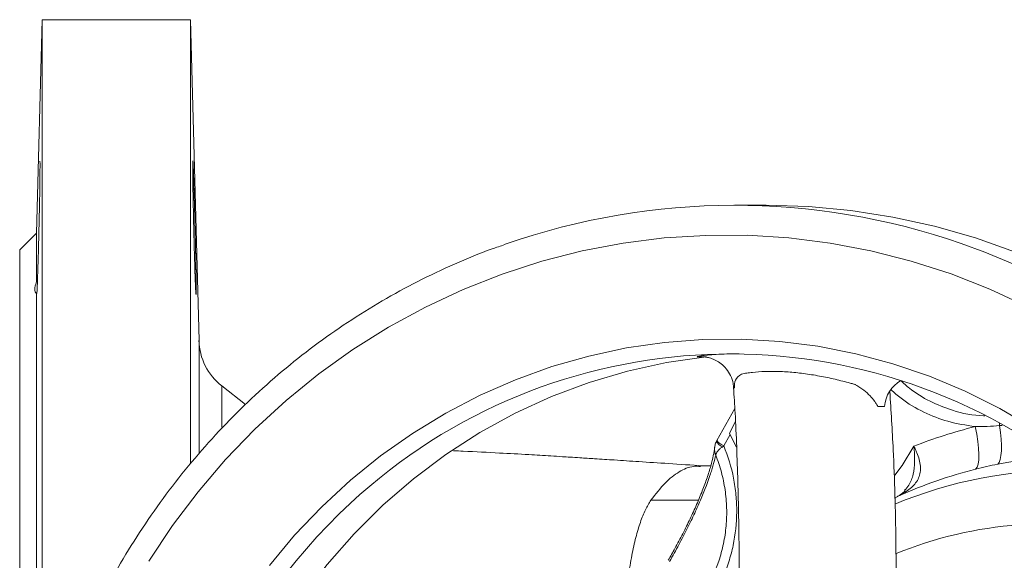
# Model space of a CAD drawing. Header units: millimetres. Extents: x -11 to 389, y 20 to 311.
# Tile 9 of 15: x -11 to 122, y 217 to 290. Entities that reach past the tile are written whole.
import ezdxf

# ---------------------------------------------------------------- set-up
doc = ezdxf.new("R2010")
doc.units = ezdxf.units.MM

msp = doc.modelspace()

# ---------------------------------------------------------------- linework, layer by layer
at = {"color": 7, "linetype": 'Continuous', "lineweight": 15}
for p, q in [((-7.71, 290.11), (-8.46, 261.35)), ((12.29, 290.11), (-7.71, 290.11)), ((-7.71, 191.44), (-7.71, 290.11)), ((13.43, 246.88), (12.29, 290.11)), ((12.29, 290.11), (12.29, 230.38)), ((89.74, 265.11), (85.6, 265.11)), ((-8.46, 261.35), (-10.71, 259.11)), ((-8.46, 254.78), (-8.46, 261.35)), ((-10.71, 174.4), (-10.71, 259.11)), ((-8.46, 203.78), (-8.46, 253.24)), ((19.71, 238.28), (16.5, 240.78)), ((85.64, 237.75), (83.22, 233.43)), ((105.8, 238), (104.91, 238)), ((84.92, 234.39), (85.72, 236.03)), ((85.86, 232.51), (84.92, 234.39)), ((82.4, 230.03), (81.01, 230.03)), ((107.75, 225.98), (107.17, 225.64))]:
    msp.add_line(p, q, dxfattribs=at)
at = {"color": 8, "linetype": 'Continuous', "lineweight": 15}
for p, q in [((13.43, 231.79), (13.43, 246.88)), ((16.5, 240.78), (16.5, 235.23)), ((121.3, 235.45), (121.66, 235.46)), ((85, 234.23), (84.14, 232.7)), ((74.34, 225.39), (80.74, 225.39))]:
    msp.add_line(p, q, dxfattribs=at)
at = {"color": 7, "linetype": 'Continuous', "lineweight": 15, "flags": 128}
for points in [[(89.74, 265.11), (89.86, 265.11), (95.58, 264.93), (101.28, 264.39), (106.94, 263.51), (112.54, 262.28), (118.06, 260.71), (123.48, 258.81)], [(6.67, 217.19), (9.85, 221.96), (13.3, 226.53), (17.01, 230.87), (20.97, 234.97), (25.16, 238.82), (29.57, 242.4), (34.18, 245.7), (38.97, 248.7), (43.93, 251.4), (49.04, 253.78), (54.27, 255.84), (59.62, 257.57), (65.06, 258.96), (70.57, 260.01), (76.13, 260.71), (81.72, 261.06), (87.32, 261.07), (92.91, 260.72), (98.47, 260.02), (103.98, 258.98), (109.42, 257.6), (114.77, 255.87), (120.01, 253.82), (125.12, 251.44)], [(22.94, 216.61), (26.32, 220.68), (29.96, 224.5), (33.83, 228.07), (37.91, 231.37), (42.2, 234.39), (46.67, 237.11), (51.3, 239.52), (56.07, 241.62), (60.96, 243.38), (65.96, 244.81), (71.03, 245.9), (76.17, 246.64), (81.34, 247.04), (86.52, 247.08), (91.69, 246.78), (96.84, 246.12), (101.93, 245.11), (106.95, 243.77), (111.87, 242.08), (116.67, 240.07), (121.34, 237.74), (125.85, 235.09)], [(15.55, 187.47), (17.24, 192.76), (19.27, 197.92), (21.65, 202.92), (24.36, 207.74), (27.38, 212.35), (30.71, 216.73), (34.32, 220.85), (38.2, 224.71), (42.34, 228.28), (46.7, 231.55), (51.27, 234.49), (56.03, 237.09), (60.95, 239.35), (66.01, 241.24), (71.19, 242.77), (76.45, 243.92), (81.79, 244.68)], [(118.08, 229.56), (118.28, 229.83), (118.43, 230.26), (118.51, 230.84), (118.53, 231.56), (118.49, 232.39), (118.39, 233.31), (118.23, 234.29), (118.02, 235.3)], [(121.3, 235.45), (121.43, 234.51), (121.52, 233.61), (121.56, 232.78), (121.56, 232.03), (121.5, 231.39), (121.4, 230.87), (121.25, 230.48), (121.07, 230.24)]]:
    msp.add_lwpolyline(points, dxfattribs=at)
at = {"color": 8, "linetype": 'Continuous', "lineweight": 15, "flags": 128}
for points in [[(116.16, 259.97), (119.34, 258.81), (124.64, 256.58)], [(121.3, 235.45), (121.29, 235.64), (121.29, 235.78)], [(107.2, 228.78), (108.19, 230.07), (109.76, 232.66)]]:
    msp.add_lwpolyline(points, dxfattribs=at)
at = {"color": 7, "linetype": 'Continuous', "lineweight": 15}
for centre, radius, start, end in [((85.6, 171.6), 93.51, 70.9293, 109.2894), ((21.42, 247.09), 8, 181.5, 232), ((85.07, 169.73), 75.35, 51.8717, 132.8345), ((110.3, 237.64), 4.51, 120.7255, 175.3864), ((134.62, 169.32), 68.04, 104.1263, 111.4357), ((133.36, 168.89), 62.57, 104.1306, 114.1603)]:
    msp.add_arc(centre, radius, start, end, dxfattribs=at)
at = {"color": 8, "linetype": 'Continuous', "lineweight": 15}
for centre, radius, start, end in [((84.54, 233.94), 1.49, 203.71, 247.3136), ((85.2, 234.98), 2.52, 218.0784, 245.1249), ((130.34, 169.16), 60.31, 89.3944, 112.5837), ((108.95, 225.37), 1.22, 100.6552, 126.6087), ((89.49, 165.11), 81.74, 132.9071, 227.6976), ((127.63, 168.79), 53.4, 75.5444, 112.398)]:
    msp.add_arc(centre, radius, start, end, dxfattribs=at)
at = {"color": 7, "linetype": 'Continuous', "lineweight": 15}
for points, knots in [([(-8.44, 253.24), (-8.44, 253.22), (-8.42, 253.14), (-8.37, 254.11), (-8.3, 255.99), (-8.22, 258.6), (-8.14, 261.61), (-8.07, 264.67), (-8.02, 267.44), (-8, 269.59), (-7.99, 270.92), (-8.01, 271), (-8.01, 271.04)], [0, 0, 0, 0, 0.052756, 0.160102, 0.267476, 0.374887, 0.482318, 0.589744, 0.697145, 0.804514, 0.911855, 1, 1, 1, 1]), ([(12.71, 268.89), (12.73, 268.05), (12.75, 267.6), (12.77, 266.87), (12.78, 266.61), (12.79, 266.09), (12.8, 265.82), (12.82, 265.01), (12.84, 264.44), (12.87, 263.29), (12.88, 262.69), (12.91, 261.52), (12.93, 260.94), (12.95, 260.07), (12.95, 259.78), (12.97, 259.21), (12.98, 258.66), (12.99, 258.13), (13, 257.61), (13.01, 257.36), (13.02, 256.62), (13.03, 256.16), (13.04, 255.54), (13.04, 255.34), (13.04, 254.97), (13.05, 254.79), (13.05, 254.3), (13.05, 254.03), (13.05, 253.69), (13.05, 253.59), (13.05, 253.42), (13.05, 253.34), (13.04, 253.17), (13.04, 253.11), (13.03, 253.12), (13.02, 253.17), (13.01, 253.35), (13, 253.42), (12.99, 253.59), (12.98, 253.69), (12.97, 254.03), (12.95, 254.31), (12.93, 254.96), (12.91, 255.34), (12.88, 256.17), (12.87, 256.62), (12.85, 257.36), (12.84, 257.62), (12.82, 258.14), (12.81, 258.67), (12.79, 259.22), (12.78, 259.78), (12.77, 260.07), (12.75, 260.94), (12.73, 261.53), (12.71, 262.41), (12.71, 262.7), (12.69, 263.29), (12.69, 263.58), (12.67, 264.45), (12.66, 265.01), (12.64, 265.83), (12.64, 266.1), (12.63, 266.62), (12.62, 266.87), (12.61, 267.6), (12.6, 268.06), (12.59, 268.9), (12.59, 269.27), (12.58, 269.76), (12.58, 269.91), (12.58, 270.19), (12.58, 270.32), (12.58, 270.66), (12.58, 270.83), (12.59, 271.06), (12.59, 271.11), (12.6, 271.11), (12.61, 271.06), (12.62, 270.89), (12.63, 270.81), (12.64, 270.64), (12.64, 270.54), (12.66, 270.21), (12.67, 269.93), (12.69, 269.27), (12.71, 268.89), (12.73, 268.05)], [-0.03125, -0.03125, 0, 0, 0.03125, 0.03125, 0.046875, 0.046875, 0.0625, 0.0625, 0.09375, 0.09375, 0.125, 0.125, 0.15625, 0.15625, 0.171875, 0.171875, 0.1875, 0.203125, 0.203125, 0.21875, 0.21875, 0.25, 0.25, 0.265625, 0.265625, 0.28125, 0.28125, 0.3125, 0.3125, 0.328125, 0.328125, 0.34375, 0.34375, 0.375, 0.375, 0.40625, 0.40625, 0.421875, 0.421875, 0.4375, 0.4375, 0.46875, 0.46875, 0.5, 0.5, 0.53125, 0.53125, 0.546875, 0.546875, 0.5625, 0.578125, 0.578125, 0.59375, 0.59375, 0.625, 0.625, 0.640625, 0.640625, 0.65625, 0.65625, 0.6875, 0.6875, 0.703125, 0.703125, 0.71875, 0.71875, 0.75, 0.75, 0.78125, 0.78125, 0.796875, 0.796875, 0.8125, 0.8125, 0.84375, 0.84375, 0.875, 0.875, 0.90625, 0.90625, 0.921875, 0.921875, 0.9375, 0.9375, 0.96875, 0.96875, 1, 1, 1.03125, 1.03125]), ([(54.64, 259.81), (54.07, 259.62), (51.77, 258.86), (47.84, 257.22), (42.89, 254.89), (38.08, 252.27), (33.42, 249.37), (28.92, 246.21), (24.6, 242.79), (20.48, 239.12), (16.56, 235.22), (12.86, 231.1), (9.39, 226.77), (6.16, 222.24), (3.18, 217.54), (0.46, 212.67), (-2, 207.64), (-4.17, 202.49), (-6.06, 197.21), (-7.66, 191.83), (-8.97, 186.37), (-9.95, 180.94), (-10.48, 176.83), (-10.69, 174.58), (-10.73, 174.09)], [0, 0, 0, 0, 0.016178, 0.064815, 0.113457, 0.162102, 0.210752, 0.259408, 0.308068, 0.356734, 0.405405, 0.454081, 0.502763, 0.55145, 0.600143, 0.64884, 0.697542, 0.746248, 0.794957, 0.843671, 0.892387, 0.941106, 0.987269, 1, 1, 1, 1]), ([(-8.46, 254.78), (-8.62, 254.39), (-8.71, 254.06), (-8.71, 253.67), (-8.68, 253.56), (-8.6, 253.37), (-8.54, 253.3), (-8.46, 253.24)], [0, 0, 0, 0, 0.5, 0.5, 0.75, 0.75, 1, 1, 1, 1]), ([(81.09, 244.84), (81.11, 244.84), (81.28, 244.87), (81.93, 244.94), (83.09, 245.03), (84.55, 245.1), (85.65, 245.1), (86.21, 245.1)], [0, 0, 0, 0, 0.022713, 0.26517, 0.50222, 0.746367, 1, 1, 1, 1]), ([(81.37, 244.7), (81.37, 244.71), (81.36, 244.71), (81.52, 244.7), (81.86, 244.65), (82.43, 244.52), (83.11, 244.23), (83.84, 243.76), (84.54, 243.08), (85.1, 242.19), (85.43, 241.29), (85.45, 240.7), (85.45, 240.49)], [0, 0, 0, 0, 0.04089, 0.112088, 0.176646, 0.265011, 0.370557, 0.48627, 0.618531, 0.763486, 0.914774, 1, 1, 1, 1]), ([(101.92, 240.94), (101.91, 240.95), (101.91, 240.95), (101.9, 240.95), (101.88, 240.95), (101.85, 240.96), (101.78, 240.98), (101.63, 241.03), (101.35, 241.11), (101.1, 241.18), (100.6, 241.31), (100.26, 241.4), (99.58, 241.57), (99.24, 241.66), (98.54, 241.81), (98.19, 241.89), (97.13, 242.1), (96.41, 242.23), (95.34, 242.39), (94.99, 242.44), (94.28, 242.52), (93.94, 242.56), (92.91, 242.66), (92.24, 242.7), (91.25, 242.73), (90.93, 242.74), (90.3, 242.74), (89.99, 242.73), (89.1, 242.7), (88.54, 242.66), (87.75, 242.57), (87.49, 242.54), (87.12, 242.49), (87, 242.47), (86.76, 242.43), (86.64, 242.4), (86.53, 242.38)], [0, 0, 0, 0, 0.000977, 0.000977, 0.001953, 0.003906, 0.007812, 0.015625, 0.03125, 0.0625, 0.0625, 0.125, 0.125, 0.1875, 0.1875, 0.25, 0.25, 0.375, 0.375, 0.4375, 0.4375, 0.5, 0.5, 0.625, 0.625, 0.6875, 0.6875, 0.75, 0.75, 0.875, 0.875, 0.9375, 0.9375, 0.96875, 0.96875, 1, 1, 1, 1]), ([(85.46, 240.53), (85.54, 239.4), (85.8, 235.32), (86.06, 227.95), (86.25, 218.46), (86.23, 208.7), (86.04, 198.91), (85.76, 192.32), (85.62, 189.1)], [0, 0, 0, 0, 0.0719, 0.258672, 0.446074, 0.633679, 0.821062, 1, 1, 1, 1]), ([(104.91, 238), (104.91, 238), (104.91, 238.01), (104.9, 238.01), (104.9, 238.01), (104.9, 238.03), (104.88, 238.05), (104.86, 238.1), (104.81, 238.2), (104.76, 238.28), (104.65, 238.46), (104.57, 238.58), (104.31, 238.95), (104.1, 239.2), (103.61, 239.71), (103.33, 239.96), (102.85, 240.34), (102.68, 240.46), (102.32, 240.71), (102.12, 240.83), (101.92, 240.94)], [0, 0, 0, 0, 0.001953, 0.001953, 0.003906, 0.007812, 0.015625, 0.03125, 0.0625, 0.125, 0.125, 0.25, 0.25, 0.5, 0.5, 0.75, 0.75, 0.875, 0.875, 1, 1, 1, 1]), ([(106.77, 186.89), (106.93, 190.63), (107.24, 198.13), (107.42, 209.16), (107.37, 220.57), (107.1, 230.95), (106.69, 237.42), (106.53, 240.02)], [0, 0, 0, 0, 0.200895, 0.402507, 0.604267, 0.841452, 1, 1, 1, 1]), ([(82.92, 232.52), (82.87, 232.16), (82.76, 231.43), (82.42, 230.03), (81.92, 228.44), (81.29, 226.69), (80.52, 224.83), (79.63, 222.89), (78.65, 220.9), (77.66, 219.02), (76.97, 217.82), (76.67, 217.29)], [0, 0, 0, 0, 0.11888, 0.241174, 0.361651, 0.478711, 0.59235, 0.702503, 0.810653, 0.916179, 1, 1, 1, 1]), ([(83.19, 233.33), (83.14, 233.24), (83, 232.99), (82.96, 232.71), (82.93, 232.54)], [0, 0, 0, 0, 0.376409, 1, 1, 1, 1]), ([(83.96, 232.57), (83.83, 232.48), (83.71, 232.38), (83.5, 232.19), (83.41, 232.09), (83.25, 231.9), (83.19, 231.81), (83.1, 231.63), (83.07, 231.55), (83.06, 231.47)], [0, 0, 0, 0, 0.25, 0.25, 0.5, 0.5, 0.75, 0.75, 1, 1, 1, 1]), ([(83.24, 233.45), (83.22, 233.43), (83.2, 233.39), (83.18, 233.35), (83.18, 233.34)], [0, 0, 0, 0, 0.643653, 1, 1, 1, 1]), ([(84.14, 232.7), (84.73, 231.29), (85.17, 229.84), (85.61, 227.61), (85.72, 226.86), (85.86, 225.34), (85.9, 224.57), (85.88, 222.3), (85.72, 220.79), (85.33, 218.93), (85.24, 218.55), (85.04, 217.82), (84.93, 217.45), (84.58, 216.37), (84.32, 215.67), (84.01, 214.98)], [0, 0, 0, 0, 0.25, 0.25, 0.375, 0.375, 0.5, 0.5, 0.75, 0.75, 0.8125, 0.8125, 0.875, 0.875, 1, 1, 1, 1]), ([(108.73, 226.57), (108.98, 226.74), (109.22, 226.91), (109.65, 227.29), (109.84, 227.49), (110.17, 227.92), (110.31, 228.15), (110.51, 228.63), (110.58, 228.88), (110.64, 229.29), (110.65, 229.43), (110.65, 229.71), (110.65, 229.85), (110.61, 230.28), (110.56, 230.57), (110.4, 231.17), (110.3, 231.47), (110.12, 231.91), (110.05, 232.06), (109.91, 232.36), (109.84, 232.51), (109.76, 232.66)], [0, 0, 0, 0, 0.125, 0.125, 0.25, 0.25, 0.375, 0.375, 0.5, 0.5, 0.5625, 0.5625, 0.625, 0.625, 0.75, 0.75, 0.875, 0.875, 0.9375, 0.9375, 1, 1, 1, 1]), ([(81.34, 230.02), (79.78, 230.12), (76.91, 230.31), (72.93, 230.57), (69.62, 230.79), (66.97, 230.96), (64.98, 231.09), (63.52, 231.18), (62.22, 231.26), (60.38, 231.38), (57.58, 231.55), (53.66, 231.76), (50.28, 231.94), (48.17, 232.03), (47.73, 232.05)], [0, 0, 0, 0, 0.140946, 0.261288, 0.36092, 0.440135, 0.499405, 0.539219, 0.569584, 0.616049, 0.704281, 0.82073, 0.962705, 1, 1, 1, 1]), ([(83.06, 231.47), (82.99, 231.12), (82.89, 230.73), (82.72, 230.1), (82.66, 229.88), (82.52, 229.42), (82.44, 229.18), (82.04, 227.96), (81.62, 226.85), (80.97, 225.3), (80.83, 224.98), (80.54, 224.33), (80.39, 224), (79.92, 222.99), (79.59, 222.3), (79.05, 221.22), (78.86, 220.85), (78.48, 220.12), (78.28, 219.75), (77.69, 218.64), (77.27, 217.89), (76.84, 217.14)], [0, 0, 0, 0, 0.125, 0.125, 0.1875, 0.1875, 0.25, 0.25, 0.5, 0.5, 0.5625, 0.5625, 0.625, 0.625, 0.75, 0.75, 0.8125, 0.8125, 0.875, 0.875, 1, 1, 1, 1]), ([(81.37, 212.85), (82.24, 214.21), (82.94, 215.66), (83.59, 217.56), (83.71, 217.95), (83.92, 218.73), (84.02, 219.13), (84.27, 220.33), (84.39, 221.13), (84.53, 222.73), (84.56, 223.54), (84.51, 225.16), (84.44, 225.98), (84.2, 227.59), (84.04, 228.38), (83.61, 229.95), (83.36, 230.72), (83.06, 231.47)], [0, 0, 0, 0, 0.25, 0.25, 0.3125, 0.3125, 0.375, 0.375, 0.5, 0.5, 0.625, 0.625, 0.75, 0.75, 0.875, 0.875, 1, 1, 1, 1]), ([(74.34, 225.39), (74.97, 226.21), (76.21, 227.84), (78.13, 229.28), (79.74, 230.01), (80.69, 229.95), (81.01, 229.94)], [0, 0, 0, 0, 0.291498, 0.577719, 0.860527, 1, 1, 1, 1]), ([(108.22, 226.35), (108.14, 226.29), (107.91, 226.11), (107.64, 225.93), (107.54, 225.88), (107.51, 225.86)], [0, 0, 0, 0, 0.294743, 0.781896, 1, 1, 1, 1]), ([(108.73, 226.57), (108.56, 226.46), (108.39, 226.35), (108.06, 226.15), (107.9, 226.06), (107.75, 225.98)], [0, 0, 0, 0, 0.5, 0.5, 1, 1, 1, 1]), ([(108.57, 226.68), (108.56, 226.67), (108.51, 226.59), (108.41, 226.47), (108.22, 226.35), (108.22, 226.35)], [0, 0, 0, 0, 0.130918, 0.966339, 1, 1, 1, 1]), ([(70.45, 206.33), (70.49, 207.07), (70.61, 209.02), (70.89, 211.99), (71.28, 215.16), (71.74, 217.96), (72.28, 220.4), (72.9, 222.46), (73.58, 224.18), (74.09, 224.98), (74.34, 225.39)], [0, 0, 0, 0, 0.08968, 0.236027, 0.373314, 0.503437, 0.628617, 0.751347, 0.874265, 1, 1, 1, 1])]:
    msp.add_open_spline(points, degree=3, knots=knots, dxfattribs=at)
at = {"color": 8, "linetype": 'Continuous', "lineweight": 15}
for points, knots in [([(81.79, 244.68), (81.4, 244.68), (80.66, 244.67), (80.45, 244.73), (80.93, 244.81), (81.09, 244.84)], [0, 0, 0, 0, 0.429658, 0.809746, 1, 1, 1, 1]), ([(86.53, 242.38), (86.53, 242.38), (86.15, 242.15), (85.56, 241.55), (85.57, 240.87), (85.58, 240.5)], [0, 0, 0, 0, 0.000013, 0.465694, 1, 1, 1, 1]), ([(107.99, 241.51), (108.38, 241.15), (109.57, 240.05), (111.91, 238.65), (115.25, 237.31), (117.8, 236.76), (119.27, 236.77), (119.33, 236.77)], [0, 0, 0, 0, 0.125544, 0.385434, 0.645304, 0.987734, 1, 1, 1, 1]), ([(118.02, 235.3), (116.79, 235.49), (114.41, 235.85), (111.06, 237.21), (108.46, 238.68), (107.11, 239.89), (106.66, 240.29)], [0, 0, 0, 0, 0.297047, 0.573017, 0.856869, 1, 1, 1, 1]), ([(82.94, 232.53), (82.92, 232.44), (82.89, 232.17), (82.95, 231.81), (83.02, 231.56), (83.06, 231.48), (83.06, 231.47)], [0, 0, 0, 0, 0.277025, 0.742672, 0.991637, 1, 1, 1, 1]), ([(108.52, 226.73), (108.72, 226.95), (109.29, 227.56), (109.71, 228.87), (109.92, 230.64), (109.84, 231.95), (109.76, 232.65), (109.76, 232.66)], [0, 0, 0, 0, 0.150028, 0.414897, 0.683596, 0.996476, 1, 1, 1, 1]), ([(128.54, 231.23), (128.06, 231.21), (125.55, 231.1), (123.07, 230.63), (121.07, 230.24)], [0, 0, 0, 0, 0.1922007, 1, 1, 1, 1])]:
    msp.add_open_spline(points, degree=3, knots=knots, dxfattribs=at)
at = {"color": 7, "linetype": 'Continuous', "lineweight": 15}
for points in [[(118.02, 235.3), (119.11, 235.29), (120.21, 235.34), (121.3, 235.45)], [(84.14, 232.7), (84.08, 232.65), (84.02, 232.61), (83.96, 232.57)], [(121.07, 230.24), (120.07, 230.04), (119.07, 229.81), (118.08, 229.56)]]:
    msp.add_open_spline(points, degree=3, dxfattribs=at)

doc.saveas('drawing.dxf')
